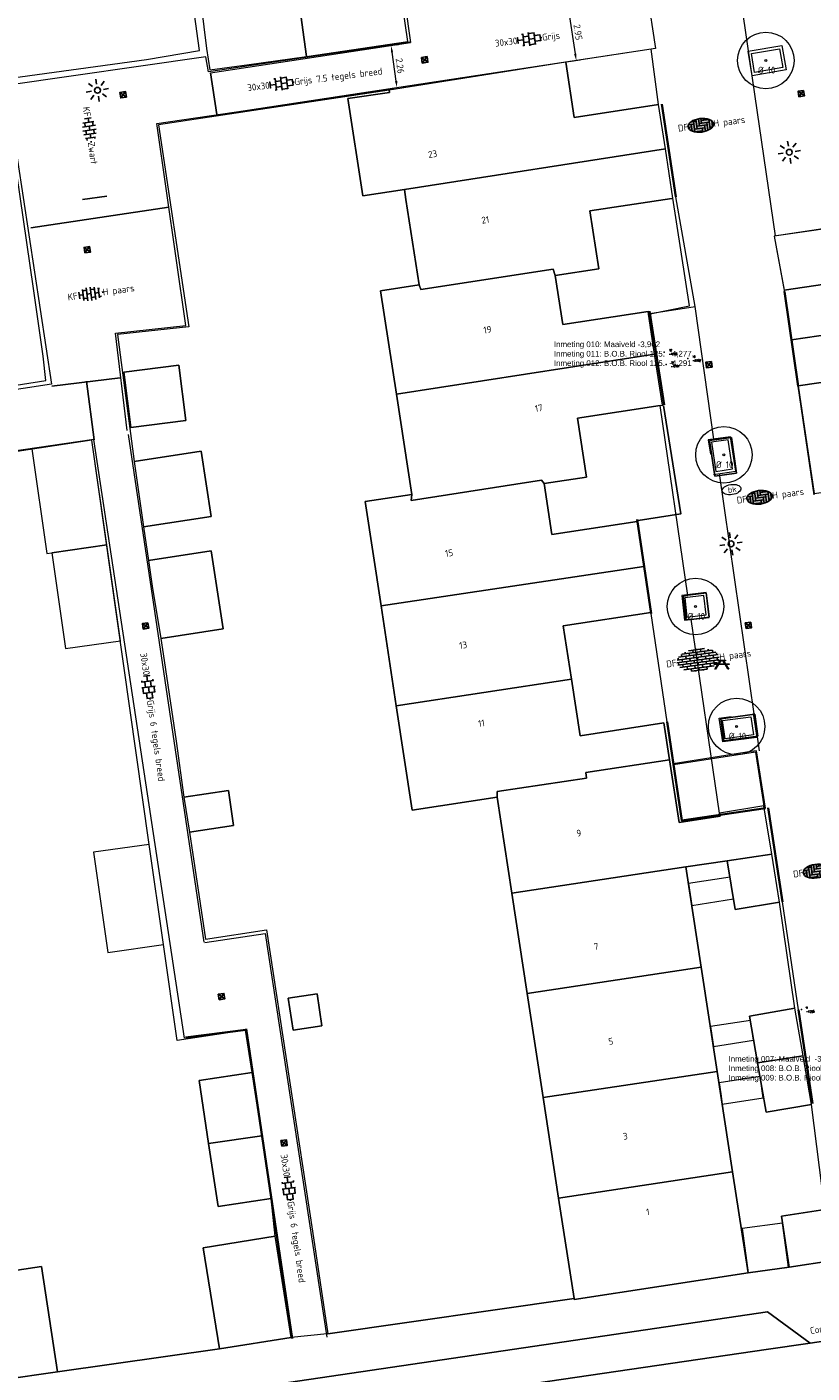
# Model space of a CAD drawing. Header units: metres. Extents: x 102746 to 103541, y 468531 to 469408.
# Tile 64 of 87: x 103035 to 103076, y 469035 to 469107. Entities that reach past the tile are written whole.
import ezdxf
from ezdxf.enums import TextEntityAlignment as Align

# ---------------------------------------------------------------- set-up
doc = ezdxf.new("R2010")
doc.units = ezdxf.units.M
doc.linetypes.add('VH-OPSLUITBAND_60X200', pattern=[12, 6, -2, 2, -2])
doc.linetypes.add('VH-TROTTOIRBAND_130-150', pattern=[15, 5, -2, 2, -2, 2, -2])
doc.layers.get('0').update_dxf_attribs({"lineweight": 25})
for name, color, linetype, lineweight in [('B-RO-GR-BOOM-G', 90, 'Continuous', 13), ('B-RO-GR-BOOM_BOOM_10 CM-S', 90, 'Continuous', 25), ('B-RO-IE-MEUBILAIR_WEGMEUBILAIR-S', 7, 'Continuous', 25), ('B-RO-IE-TERREINAFSCHEIDING_KUNSTMATIG_SCHUTTING-G', 90, 'IE-TERREINAFSCHEIDING-KUNSTMATIG-DICHT', 18), ('B-RO-KL-WATER-S', 170, 'Continuous', 25), ('B-RO-OG-BEBOUWING-G', 7, 'Continuous', 35), ('B-RO-OG-BGT-G', 253, 'Continuous', 13), ('B-RO-RI-HWA_KOLK-S', 150, 'Continuous', 25), ('B-RO-VH-KANTOPSLUITING_ACHTERKANTBAND-G', 253, 'Continuous', 18), ('B-RO-VH-KANTOPSLUITING_OPSLUITBAND_60X200-G', 150, 'VH-OPSLUITBAND_60X200', 18), ('B-RO-VH-KANTOPSLUITING_TROTTOIRBAND_130 150-G', 84, 'VH-TROTTOIRBAND_130-150', 18), ('B-RO-VH-VERHARDING-G', 252, 'Continuous', 18), ('B-RO-VH-VERHARDING_BETONSTRAATSTEEN-S', 252, 'Continuous', 25), ('B-RO-VH-VERHARDING_TEGEL_BETON-S', 252, 'Continuous', 25), ('CALQUE_PTTOPO_ALT', 7, 'Continuous', 0), ('CALQUE_PTTOPO_MAT', 7, 'Continuous', 0), ('PTTOPO', 7, 'Continuous', 0), ('X-XX-AL-M', 7, 'Continuous', 18), ('X-XX-AL-T18', 7, 'Continuous', 18)]:
    doc.layers.add(name, color=color, linetype=linetype, lineweight=lineweight)
doc.layers.add('Punten', color=7, linetype='Continuous')
doc.styles.add('ARIAL', font='arial.ttf')
doc.styles.add('NLCS-ISO', font='txt')
doc.styles.add('NLCS-ISO-M200-T18', font='txt', dxfattribs={"height": 0.36})
doc.styles.add('Style-STANDARD', font='STANDARD.shx')
doc.linetypes.add('IE-TERREINAFSCHEIDING-KUNSTMATIG-DICHT', pattern='A,8,-1,[82,NLCS.shx,S=0.75,R=90,X=0,Y=0],-1', length=10)
doc.dimstyles.new('NLCS-M200-T18-PIJL_L2_H1', dxfattribs={"dimscale": 0.2, "dimtxt": 2.5, "dimasz": 1.8, "dimexe": 2, "dimexo": 2, "dimgap": 0.7, "dimtad": 1, "dimzin": 0, "dimdsep": 46, "dimtxsty": 'NLCS-ISO-M200-T18', "dimcen": 0, "dimdle": 2, "dimclrd": 256, "dimclre": 256, "dimclrt": 256, "dimadec": 1, "dimazin": 0, "dimtfac": 1, "dimtdec": 3, "dimtofl": 0, "dimtmove": 0, "dimatfit": 3, "dimfxl": 2, "dimfxlon": 1, "dimtfillclr": 256, "dimtolj": 1, "dimtzin": 0, "dimlwd": -1, "dimlwe": -1, "dimarcsym": 0})

# ---------------------------------------------------------------- blocks, each defined once
blk = doc.blocks.new('SIE-WEG_PICKNICKTAFEL-SO')
at = {"color": 0, "linetype": 'ByBlock', "lineweight": 18}
for points in [[(-0.89, -0.2), (-1.64, -1.4), (-1.88, -1.4), (-1.12, -0.2), (-2, -0.2), (-2, 0), (-1, 0), (-0.5, 0.8), (-1, 0.8), (-1, 1), (1, 1), (1, 0.8), (0.5, 0.8), (1, 0), (2, 0), (2, -0.2), (1.12, -0.2), (1.88, -1.4), (1.64, -1.4), (0.89, -0.2)], [(-0.76, 0), (0.76, 0), (0.26, 0.8), (-0.26, 0.8)]]:
    blk.add_lwpolyline(points, close=True, dxfattribs=at)
blk = doc.blocks.new('B-SIE-WEG_LICHTMAST_SPOT-SO')
for p, q in [((-3, 0), (-1.62, 0)), ((-2.12, 2.12), (-1.15, 1.15)), ((0, 1.62), (0, 3)), ((1.15, 1.15), (2.12, 2.12)), ((-2.12, -2.12), (-1.15, -1.15)), ((0, -3), (0, -1.62)), ((1.15, -1.15), (2.12, -2.12)), ((1.62, 0), (3, 0))]:
    blk.add_line(p, q)
blk.add_circle((0, 0), 0.77)
at = {"style": 'NLCS-ISO'}
blk.add_attdef('TYPE', text='', height=1.8, dxfattribs=at).set_placement((0, 3), align=Align.BOTTOM_CENTER)
blk = doc.blocks.new('B-SRI-KOLK_STRAAT_300X300-SO')
for p, q in [((-0.75, 0), (0.75, 1.5)), ((0.75, 0), (-0.75, 1.5))]:
    blk.add_line(p, q)
at = {"flags": 128}
blk.add_lwpolyline([(-0.75, 0), (0.75, 0), (0.75, 1.5), (-0.75, 1.5)], close=True, dxfattribs=at)
blk = doc.blocks.new('SVH-TEGEL_300X300_DUN_HALFST_KL-SO')
for p, q in [((-3.08, 0.75), (-3, 0.75)), ((-3, -0.83), (-3, 0.83)), ((-3, 0), (-1.5, 0)), ((-1.84, 1.5), (-1.5, 1.5)), ((-1.5, -1.6), (-1.5, 1.6)), ((-1.5, 0.75), (0, 0.75)), ((0, -1.78), (0, 1.78)), ((0, 1.5), (1.5, 1.5)), ((0, 0), (1.5, 0)), ((1.5, -1.6), (1.5, 1.6)), ((1.5, 0.75), (3, 0.75)), ((3, -0.83), (3, 0.83)), ((3, 0), (3.39, 0)), ((-3.08, -0.75), (-3, -0.75)), ((-1.84, -1.5), (-1.5, -1.5)), ((-1.5, -0.75), (0, -0.75)), ((0, -1.5), (1.5, -1.5)), ((1.5, -0.75), (3, -0.75))]:
    blk.add_line(p, q)
at = {"style": 'NLCS-ISO'}
blk.add_attdef('FORMAAT', text='', height=1.8, dxfattribs=at).set_placement((-3.18, 0), align=Align.MIDDLE_RIGHT)
blk.add_attdef('KLEUR', text='', height=1.8, dxfattribs=at).set_placement((3.49, 0), align=Align.MIDDLE_LEFT)
at = {"style": 'NLCS-ISO', "flags": 1}
blk.add_attdef('FUNCTIE', text='', height=1.8, dxfattribs=at).set_placement((0.12, -3.58), align=Align.MIDDLE_CENTER)
blk = doc.blocks.new('*D249')
at = {"layer": 'Defpoints', "color": 0, "transparency": 16777216}
for p in [(103067.663, 469108.556, -3.903), (103068.106, 469105.639, -3.903), (103063.903, 469105.001)]:
    blk.add_point(p, dxfattribs=at)
at = {"layer": 'X-XX-AL-M', "transparency": 16777216}
for p, q in [((103063.671, 469107.95), (103063.065, 469107.858)), ((103063.514, 469107.562), (103063.849, 469105.357)), ((103064.113, 469105.033), (103063.507, 469104.941))]:
    blk.add_line(p, q, dxfattribs=at)
for points in [[(103063.574, 469107.571), (103063.455, 469107.553), (103063.46, 469107.918)], [(103063.908, 469105.366), (103063.789, 469105.348), (103063.903, 469105.001)]]:
    blk.add_solid(points, dxfattribs=at)
at = {"layer": 'X-XX-AL-M', "transparency": 16777216, "insert": (103063.998, 469106.508), "char_height": 0.36, "attachment_point": 5, "rotation": 278.62664, "style": 'NLCS-ISO-M200-T18'}
blk.add_mtext('\\A1;2.95', dxfattribs=at)
blk = doc.blocks.new('*D251')
at = {"layer": 'Defpoints', "color": 0, "transparency": 16777216}
for p in [(103053.878, 469105.771, -3.966), (103054.072, 469105.799), (103054.196, 469103.529, -3.903)]:
    blk.add_point(p, dxfattribs=at)
at = {"layer": 'X-XX-AL-M', "transparency": 16777216}
for p, q in [((103054.35, 469105.838), (103054.468, 469105.855)), ((103054.339, 469103.913), (103054.123, 469105.442)), ((103054.666, 469103.595), (103054.786, 469103.612))]:
    blk.add_line(p, q, dxfattribs=at)
for points in [[(103054.182, 469105.451), (103054.063, 469105.434), (103054.072, 469105.799)], [(103054.399, 469103.921), (103054.28, 469103.904), (103054.39, 469103.556)]]:
    blk.add_solid(points, dxfattribs=at)
at = {"layer": 'X-XX-AL-M', "transparency": 16777216, "insert": (103054.548, 469104.722), "char_height": 0.36, "attachment_point": 5, "rotation": 278.06801, "style": 'NLCS-ISO-M200-T18'}
blk.add_mtext('\\A1;2.26', dxfattribs=at)
blk = doc.blocks.new('SVH-BSS_KEIFORMAAT_HALFST_KL-SO')
for p, q in [((-3.15, -1), (-3.15, 0.83)), ((-3.15, 0), (-2.1, 0)), ((-2.1, -1.59), (-2.1, 1.42)), ((-2.1, 1.05), (-1.05, 1.05)), ((-1.05, -1.83), (-1.05, 1.66)), ((-1.05, 0), (0, 0)), ((0, -1.88), (0, 1.71)), ((0, 1.05), (1.05, 1.05)), ((1.05, -1.75), (1.05, 1.58)), ((1.05, 0), (2.1, 0)), ((2.1, -1.4), (2.1, 1.22)), ((2.1, 1.05), (2.41, 1.05)), ((3.15, -0.26), (3.15, 0.09)), ((3.15, 0), (3.16, 0)), ((-2.1, -1.05), (-1.05, -1.05)), ((0, -1.05), (1.05, -1.05)), ((2.1, -1.05), (2.64, -1.05))]:
    blk.add_line(p, q)
at = {"style": 'NLCS-ISO'}
blk.add_attdef('FORMAAT', text='', height=1.8, dxfattribs=at).set_placement((-3.62, -0.09), align=Align.MIDDLE_RIGHT)
blk.add_attdef('KLEUR', text='', height=1.8, dxfattribs=at).set_placement((3.17, -0.09), align=Align.MIDDLE_LEFT)
at = {"style": 'NLCS-ISO', "flags": 1}
blk.add_attdef('FUNCTIE', text='', height=1.8, dxfattribs=at).set_placement((0.12, -3.58), align=Align.MIDDLE_CENTER)
blk = doc.blocks.new('SGR-BOOM 10')
at = {"layer": 'B-RO-GR-BOOM-G'}
for radius in [1.5, 0.05]:
    blk.add_circle((0.001, 0), radius, dxfattribs=at)
at = {"layer": 'X-XX-AL-T18', "insert": (-0.417, -0.337), "char_height": 0.36, "attachment_point": 1, "style": 'NLCS-ISO-M200-T18'}
blk.add_mtext_dynamic_manual_height_columns('%%C 10', width=1.83388, gutter_width=1.8, heights=[0], dxfattribs=at)
blk = doc.blocks.new('SVH-BSS_DIKFORMAAT_ELLEBOOG_KL-SO')
h = blk.add_hatch(color=254)
edge = h.paths.add_edge_path()
edge.add_ellipse((1.09, 0.12), major_axis=(3.39, 0), ratio=0.533267, start_angle=0, end_angle=360)
for p, q in [((-2.3, 0), (-1.38, 0)), ((-2.13, 0.69), (-0.69, 0.69)), ((-1.38, 0.69), (-1.38, -1.12)), ((-1.35, 1.38), (0, 1.38)), ((-0.69, 1.38), (-0.69, -1.38)), ((0, 1.84), (0, -0.69)), ((0, 0), (2.76, 0)), ((0.69, 1.92), (0.69, 0)), ((0.69, 0.69), (3.45, 0.69)), ((1.38, 1.93), (1.38, 0.69)), ((1.38, 1.38), (3.54, 1.38)), ((2.07, 1.86), (2.07, 1.38)), ((2.76, 0.69), (2.76, -1.45)), ((3.45, 1.38), (3.45, -1.18)), ((4.14, 0.92), (4.14, -0.69)), ((4.14, 0), (4.48, 0)), ((-2.07, 0), (-2.07, -0.54)), ((-0.8, -1.38), (1.38, -1.38)), ((-0.69, -0.69), (2.07, -0.69)), ((0.69, -1.38), (0.69, -1.67)), ((1.38, -0.69), (1.38, -1.68)), ((2.07, 0), (2.07, -1.61)), ((2.76, -1.38), (2.98, -1.38)), ((3.45, -0.69), (4.12, -0.69))]:
    blk.add_line(p, q)
blk.add_ellipse((1.09, 0.12), major_axis=(3.39, 0), ratio=0.533267)
at = {"style": 'NLCS-ISO'}
blk.add_attdef('FORMAAT', text='', height=1.8, dxfattribs=at).set_placement((-2.3, 0.12), align=Align.MIDDLE_RIGHT)
blk.add_attdef('KLEUR', text='', height=1.8, dxfattribs=at).set_placement((4.49, 0.12), align=Align.MIDDLE_LEFT)
at = {"style": 'NLCS-ISO', "flags": 1}
blk.add_attdef('FUNCTIE', text='', height=1.8, dxfattribs=at).set_placement((0.12, -3.58), align=Align.MIDDLE_CENTER)
blk = doc.blocks.new('SKL-WATER_BRANDKRAAN_BRANDPUT-SO')
at = {"color": 0, "linetype": 'ByBlock', "lineweight": 18}
blk.add_ellipse((0, 0), major_axis=(2.5, 0), ratio=0.54, dxfattribs=at)
at = {"color": 0, "linetype": 'ByBlock', "lineweight": 18, "style": 'NLCS-ISO'}
blk.add_text('bk', height=1.5, dxfattribs=at).set_placement((0.16, 0), align=Align.MIDDLE_CENTER)
blk = doc.blocks.new('SVH-BSS_DIKFORMAAT_HALFST-SO')
for p, q in [((5.5, 0.69), (-5.5, 0.69)), ((-5.17, 0.69), (-5.17, 1.2)), ((-5.17, -0.69), (-5.17, 0)), ((5.01, 1.38), (-5.01, 1.38)), ((-4.14, 1.38), (-4.14, 2.03)), ((-4.14, 0), (-4.14, 0.69)), ((4.06, 2.07), (-4.06, 2.07)), ((-3.1, 2.07), (-3.1, 2.49)), ((-3.1, 0.69), (-3.1, 1.38)), ((2.1, 2.76), (-2.1, 2.76)), ((-2.07, 2.76), (-2.07, 2.77)), ((-2.07, 1.38), (-2.07, 2.07)), ((-2.07, 0), (-2.07, 0.69)), ((-1.03, 2.07), (-1.03, 2.76)), ((-1.03, 0.69), (-1.03, 1.38)), ((-1.03, -0.69), (-1.03, 0)), ((0, 2.76), (0, 2.97)), ((0, 1.38), (0, 2.07)), ((0, 0), (0, 0.69)), ((1.03, 2.07), (1.03, 2.76)), ((1.03, 0.69), (1.03, 1.38)), ((1.03, -0.69), (1.03, 0)), ((2.07, 2.76), (2.07, 2.77)), ((2.07, 1.38), (2.07, 2.07)), ((2.07, 0), (2.07, 0.69)), ((3.1, 2.07), (3.1, 2.49)), ((3.1, 0.69), (3.1, 1.38)), ((4.14, 1.38), (4.14, 2.03)), ((4.14, 0), (4.14, 0.69)), ((5.17, 0.69), (5.17, 1.2)), ((5.66, 0), (-5.66, 0)), ((5.5, -0.69), (-5.5, -0.69)), ((5.01, -1.38), (-5.01, -1.38)), ((-4.14, -1.38), (-4.14, -0.69)), ((4.06, -2.07), (-4.06, -2.07)), ((-3.1, -0.69), (-3.1, 0)), ((-3.1, -2.07), (-3.1, -1.38)), ((2.1, -2.76), (-2.1, -2.76)), ((-2.07, -1.38), (-2.07, -0.69)), ((-2.07, -2.76), (-2.07, -2.07)), ((-1.03, -2.07), (-1.03, -1.38)), ((-1.03, -2.92), (-1.03, -2.76)), ((0, -1.38), (0, -0.69)), ((0, -2.76), (0, -2.07)), ((1.03, -2.07), (1.03, -1.38)), ((1.03, -2.92), (1.03, -2.76)), ((2.07, -1.38), (2.07, -0.69)), ((2.07, -2.76), (2.07, -2.07)), ((3.1, -0.69), (3.1, 0)), ((3.1, -2.07), (3.1, -1.38)), ((4.14, -1.38), (4.14, -0.69)), ((5.17, -0.69), (5.17, 0))]:
    blk.add_line(p, q)
at = {"style": 'NLCS-ISO'}
blk.add_attdef('FORMAAT', text='', height=1.8, dxfattribs=at).set_placement((-5.76, 0), align=Align.MIDDLE_RIGHT)
blk.add_attdef('KLEUR', text='', height=1.8, dxfattribs=at).set_placement((5.76, 0), align=Align.MIDDLE_LEFT)
at = {"style": 'NLCS-ISO', "flags": 1}
blk.add_attdef('FUNCTIE', text='', height=1.8, dxfattribs=at).set_placement((0.12, -3.58), align=Align.MIDDLE_CENTER)
blk = doc.blocks.new('PTTOPO')
at = {"layer": 'PTTOPO'}
blk.add_point((0, 0), dxfattribs=at)
at = {"layer": 'CALQUE_PTTOPO_ALT', "style": 'Style-STANDARD', "width": 0.8}
blk.add_attdef('ALT', text='', height=0.1, dxfattribs=at).set_placement((0.25, -0.1), align=Align.MIDDLE_LEFT)
at = {"layer": 'CALQUE_PTTOPO_MAT', "style": 'Style-STANDARD', "width": 0.8}
blk.add_attdef('MAT', text='', height=0.1, dxfattribs=at).set_placement((0.25, 0.1), align=Align.MIDDLE_LEFT)

msp = doc.modelspace()

# ---------------------------------------------------------------- linework, layer by layer
at = {"layer": 'B-RO-IE-TERREINAFSCHEIDING_KUNSTMATIG_SCHUTTING-G', "linetype": 'Continuous'}
for points, elevation in [([(103055.07, 469105.98), (103044.373, 469104.404), (103044.235, 469105.206), (103033.637, 469103.676), (103036.032, 469087.833), (103030.228, 469086.952), (103025.623, 469086.239), (103021.384, 469085.652)], -3.951), ([(103040.055, 469085.377), (103039.445, 469090.531), (103043.174, 469090.944), (103041.633, 469101.662), (103054.197, 469103.513)], -3.957), ([(103043.1, 469053.128), (103038.294, 469084.887), (103026.283, 469083.144)], -3.911), ([(103044.154, 469058.219), (103040.128, 469085.166)], -3.957), ([(103044.177, 469058.208), (103047.391, 469058.675), (103050.667, 469037.259)], -3.974)]:
    msp.add_lwpolyline(points, dxfattribs=dict(at, elevation=elevation))
at = {"layer": 'B-RO-OG-BEBOUWING-G', "linetype": 'Continuous'}
for points, elevation in [([(103069.194, 469097.781), (103068.448, 469102.689)], -3.936), ([(103074.955, 469092.752), (103075.696, 469087.73)], -3.865), ([(103067.135, 469080.652), (103067.877, 469075.659)], -3.289), ([(103068.732, 469069.908), (103069.509, 469064.684), (103073.955, 469065.34)], -3.289), ([(103074.849, 469060.354), (103074.104, 469065.35)], -3.797), ([(103076.443, 469049.656), (103075.701, 469054.637)], -3.797), ([(103046.352, 469053.568), (103043.153, 469053.154)], -3.93), ([(103048.828, 469037.187), (103046.38, 469053.63)], -3.752)]:
    msp.add_lwpolyline(points, dxfattribs=dict(at, elevation=elevation))
at = {"layer": 'B-RO-OG-BEBOUWING-G', "elevation": -3.876, "flags": 128}
msp.add_lwpolyline([(103068.567, 469086.736), (103067.798, 469091.698)], dxfattribs=at)
at = {"layer": 'B-RO-OG-BGT-G', "color": 252, "flags": 128}
for points in [[(103017.992, 469106.989), (103018.734, 469102.044), (103019.564, 469096.517), (103020.349, 469091.291), (103021.182, 469085.741), (103035.741, 469088.02), (103035.59, 469089.315), (103035.093, 469092.917), (103033.466, 469104.018), (103041.08, 469105.057), (103043.895, 469105.53), (103043.437, 469108.904), (103046.276, 469109.286), (103046.454, 469107.963), (103049.155, 469108.33), (103049.576, 469105.228), (103054.956, 469106.011), (103053.031, 469119.279), (103047.579, 469118.437), (103042.156, 469117.6), (103036.835, 469116.778), (103031.612, 469115.972), (103026.395, 469115.167)], [(103032.55, 469040.568), (103035.516, 469041.017), (103036.365, 469035.411), (103044.958, 469036.632), (103044.096, 469042), (103047.909, 469042.612), (103047.697, 469044.618), (103044.883, 469044.197), (103044.383, 469047.539), (103043.883, 469050.881), (103046.698, 469051.302), (103046.334, 469053.55), (103042.717, 469053.006), (103041.992, 469058.096), (103041.235, 469063.41), (103038.18, 469084.861), (103026.045, 469083.024)], [(103025.936, 469031.507), (103074.065, 469038.598), (103076.33, 469036.945), (103081.992, 469037.784), (103081.35, 469041.818), (103081.006, 469041.761), (103077.53, 469041.33), (103075.22, 469040.972), (103073.034, 469040.677), (103063.794, 469039.26), (103063.786, 469039.311), (103050.706, 469037.433), (103050.681, 469037.429), (103048.771, 469037.245), (103044.958, 469036.632), (103036.365, 469035.411), (103033.395, 469034.989)], [(103087.314, 469038.572), (103086.668, 469038.476), (103081.992, 469037.784), (103076.33, 469036.945), (103073.983, 469036.598), (103026.191, 469029.623), (103023.233, 469029.191), (103023.082, 469029.171), (103023.899, 469023.574), (103024.442, 469023.637), (103046.755, 469026.93), (103081.431, 469032.048), (103081.731, 469032.001), (103082.017, 469031.879), (103083.74, 469030.614), (103084.019, 469030.484), (103084.193, 469030.446), (103084.523, 469030.405)]]:
    msp.add_lwpolyline(points, dxfattribs=at)
for points in [[(103046.276, 469109.286), (103043.864, 469108.962), (103044.266, 469105.642), (103044.452, 469104.517), (103046.529, 469104.799), (103049.578, 469105.213), (103049.576, 469105.228), (103049.155, 469108.33), (103046.454, 469107.963)], [(103067.88, 469105.605), (103063.352, 469104.918), (103063.802, 469101.985), (103068.278, 469102.672)], [(103063.352, 469104.918), (103053.976, 469103.432), (103053.994, 469103.309), (103051.777, 469102.994), (103052.575, 469097.828), (103054.783, 469098.169), (103068.64, 469100.315), (103068.278, 469102.672), (103063.802, 469101.985)], [(103054.35, 469070.767), (103053.538, 469076.06), (103052.688, 469081.598), (103055.177, 469081.98), (103054.359, 469087.306), (103053.519, 469092.781), (103055.561, 469093.095), (103054.864, 469097.639), (103054.783, 469098.169), (103052.575, 469097.828), (103051.777, 469102.994), (103053.994, 469103.309), (103053.975, 469103.431), (103041.72, 469101.598), (103043.329, 469090.867), (103039.551, 469090.459), (103040.429, 469083.73), (103043.98, 469084.276), (103044.513, 469080.809), (103040.932, 469080.259), (103041.189, 469078.482), (103044.517, 469078.994), (103045.155, 469074.846), (103041.85, 469074.338), (103041.978, 469073.513), (103042.667, 469068.89), (103043.066, 469065.918), (103045.434, 469066.27), (103045.71, 469064.412), (103043.361, 469064.062), (103044.219, 469058.381), (103047.449, 469058.88), (103049.895, 469042.883), (103050.706, 469037.433), (103063.786, 469039.311), (103062.968, 469044.644), (103062.15, 469049.972), (103061.303, 469055.493), (103060.486, 469060.818), (103059.703, 469065.918), (103055.2, 469065.227)], [(103069.041, 469097.701), (103068.64, 469100.315), (103054.783, 469098.169), (103054.864, 469097.639), (103055.561, 469093.095), (103055.659, 469092.854), (103062.688, 469093.943), (103062.794, 469093.601), (103065.099, 469093.955), (103064.629, 469097.024), (103068.987, 469097.693)], [(103062.794, 469093.601), (103063.195, 469090.992), (103067.72, 469091.686), (103067.743, 469091.539), (103069.914, 469091.985), (103069.041, 469097.701), (103068.987, 469097.693), (103064.629, 469097.024), (103065.099, 469093.955)], [(103078.999, 469096.371), (103074.411, 469095.68), (103074.949, 469092.812), (103077.114, 469093.14), (103077.253, 469092.218), (103077.514, 469090.495), (103077.776, 469088.762), (103077.881, 469088.066), (103075.694, 469087.743), (103076.537, 469082.028), (103080.962, 469082.659), (103080.56, 469085.467), (103080.04, 469089.104), (103079.792, 469090.834), (103079.544, 469092.564)], [(103067.743, 469091.539), (103067.72, 469091.686), (103063.195, 469090.992), (103062.794, 469093.601), (103062.688, 469093.943), (103055.659, 469092.854), (103055.561, 469093.095), (103053.519, 469092.781), (103054.359, 469087.306), (103068.067, 469089.429)], [(103074.949, 469092.812), (103075.333, 469090.193), (103077.514, 469090.495), (103077.253, 469092.218), (103077.114, 469093.14)], [(103075.333, 469090.193), (103075.694, 469087.743), (103077.881, 469088.066), (103077.776, 469088.762), (103077.514, 469090.495)], [(103062.194, 469082.557), (103064.448, 469082.903), (103063.97, 469086.022), (103068.355, 469086.694), (103068.483, 469086.714), (103068.067, 469089.429), (103054.359, 469087.306), (103055.177, 469081.98), (103055.132, 469081.666), (103062.06, 469082.74)], [(103039.876, 469088.466), (103042.8, 469088.838), (103043.173, 469085.904), (103040.249, 469085.532)], [(103043.173, 469085.904), (103042.8, 469088.838), (103039.876, 469088.466), (103040.249, 469085.532)], [(103070.011, 469075.354), (103069.746, 469075.32), (103069.584, 469076.578), (103069.828, 469076.61), (103068.355, 469086.694), (103063.97, 469086.022), (103064.448, 469082.903), (103062.194, 469082.557), (103062.61, 469079.846), (103067.135, 469080.54), (103067.499, 469078.164), (103067.874, 469075.719), (103063.214, 469075.004), (103063.649, 469072.169), (103064.109, 469069.174), (103068.557, 469069.857), (103068.856, 469067.902), (103069.366, 469064.576), (103071.54, 469064.91), (103071.514, 469065.067)], [(103036.061, 469078.885), (103038.972, 469079.3), (103038.18, 469084.861), (103035.003, 469084.398), (103035.792, 469078.847)], [(103071.262, 469082.95), (103072.418, 469083.117), (103072.145, 469085.008), (103070.989, 469084.841)], [(103071.262, 469082.95), (103070.989, 469084.841), (103072.145, 469085.008), (103072.418, 469083.117)], [(103071.262, 469082.95), (103072.418, 469083.117), (103072.145, 469085.008), (103070.989, 469084.841)], [(103040.932, 469080.259), (103044.513, 469080.809), (103043.98, 469084.276), (103040.429, 469083.73)], [(103067.499, 469078.164), (103067.135, 469080.54), (103062.61, 469079.846), (103062.194, 469082.557), (103062.06, 469082.74), (103055.132, 469081.666), (103055.177, 469081.98), (103052.688, 469081.598), (103053.538, 469076.06)], [(103039.696, 469074.213), (103038.972, 469079.3), (103036.061, 469078.885), (103036.785, 469073.798)], [(103041.85, 469074.338), (103045.155, 469074.846), (103044.517, 469078.994), (103041.189, 469078.482), (103041.392, 469077.121)], [(103063.649, 469072.169), (103063.214, 469075.004), (103067.874, 469075.719), (103067.499, 469078.164), (103053.538, 469076.06), (103054.35, 469070.767)], [(103069.828, 469076.61), (103069.584, 469076.578), (103069.746, 469075.32), (103070.011, 469075.354), (103070.983, 469075.48), (103070.821, 469076.738)], [(103070.011, 469075.354), (103070.983, 469075.48), (103070.821, 469076.738), (103069.828, 469076.61), (103069.584, 469076.578), (103069.746, 469075.32)], [(103059.703, 469065.918), (103059.703, 469066.218), (103064.455, 469066.917), (103064.409, 469067.219), (103068.856, 469067.902), (103068.557, 469069.857), (103064.109, 469069.174), (103063.649, 469072.169), (103054.35, 469070.767), (103055.2, 469065.227)], [(103071.576, 469070.064), (103071.741, 469068.896), (103073.553, 469069.153), (103073.388, 469070.32)], [(103071.576, 469070.064), (103073.388, 469070.32), (103073.553, 469069.153), (103071.741, 469068.896)], [(103071.576, 469070.064), (103071.741, 469068.896), (103073.553, 469069.153), (103073.388, 469070.32)], [(103064.409, 469067.219), (103064.455, 469066.917), (103059.703, 469066.218), (103059.703, 469065.918), (103060.486, 469060.818), (103069.729, 469062.211), (103071.927, 469062.542), (103074.288, 469062.898), (103073.87, 469065.452), (103071.514, 469065.067), (103071.54, 469064.91), (103069.366, 469064.576), (103068.856, 469067.902)], [(103043.361, 469064.062), (103045.71, 469064.412), (103045.434, 469066.27), (103043.066, 469065.918), (103043.361, 469064.062)], [(103041.235, 469063.41), (103038.275, 469062.988), (103039.032, 469057.674), (103041.992, 469058.096)], [(103074.706, 469060.338), (103074.288, 469062.898), (103071.927, 469062.542), (103072.35, 469059.953)], [(103060.486, 469060.818), (103061.303, 469055.493), (103070.546, 469056.887), (103069.729, 469062.211)], [(103073.538, 469051.818), (103073.112, 469054.302), (103075.514, 469054.715), (103074.706, 469060.338), (103072.35, 469059.953), (103071.927, 469062.542), (103069.729, 469062.211), (103070.546, 469056.887), (103071.394, 469051.365), (103072.211, 469046.037), (103073.034, 469040.677), (103075.22, 469040.972), (103074.8, 469043.683), (103077.11, 469044.041), (103076.391, 469049.606), (103073.989, 469049.193)], [(103069.864, 469061.329), (103070.042, 469060.172), (103072.259, 469060.512), (103072.081, 469061.669), (103072.07, 469061.667)], [(103062.15, 469049.972), (103071.394, 469051.365), (103070.546, 469056.887), (103061.303, 469055.493)], [(103048.87, 469053.546), (103048.609, 469055.243), (103050.141, 469055.479), (103050.402, 469053.781)], [(103048.609, 469055.243), (103048.87, 469053.546), (103050.402, 469053.781), (103050.141, 469055.479)], [(103073.538, 469051.818), (103075.947, 469052.191), (103075.514, 469054.715), (103073.112, 469054.302)], [(103071.19, 469052.692), (103073.313, 469053.018), (103073.153, 469054.065), (103071.029, 469053.739)], [(103073.538, 469051.818), (103073.989, 469049.193), (103076.391, 469049.606), (103075.947, 469052.191)], [(103044.383, 469047.539), (103047.201, 469047.936), (103046.698, 469051.302), (103043.883, 469050.881)], [(103072.211, 469046.037), (103071.394, 469051.365), (103062.15, 469049.972), (103062.968, 469044.644)], [(103071.661, 469049.626), (103073.836, 469049.96), (103073.664, 469051.085), (103071.488, 469050.751), (103071.578, 469050.166)], [(103047.697, 469044.618), (103047.201, 469047.936), (103044.383, 469047.539), (103044.883, 469044.197)], [(103072.211, 469046.037), (103062.968, 469044.644), (103063.786, 469039.311), (103063.794, 469039.26), (103073.034, 469040.677)], [(103075.22, 469040.972), (103077.53, 469041.33), (103077.11, 469044.041), (103074.8, 469043.683)], [(103073.034, 469040.677), (103075.174, 469040.966), (103074.858, 469043.306), (103072.718, 469043.017)], [(103047.909, 469042.612), (103044.096, 469042), (103044.958, 469036.632), (103048.771, 469037.245)], [(103024.073, 469033.577), (103033.395, 469034.989), (103036.365, 469035.411), (103035.516, 469041.017), (103032.55, 469040.568), (103032.567, 469040.452), (103021.007, 469038.809), (103021.275, 469037.039), (103023.498, 469037.375)], [(103026.191, 469029.623), (103073.983, 469036.598), (103076.33, 469036.945), (103074.065, 469038.598), (103025.936, 469031.507)]]:
    msp.add_lwpolyline(points, close=True, dxfattribs=at)
at = {"layer": 'B-RO-VH-KANTOPSLUITING_ACHTERKANTBAND-G', "flags": 128}
for points, elevation in [([(103051.943, 469128.348), (103055.102, 469105.957)], -3.931), ([(103044.485, 469104.347), (103055.102, 469105.957)], -3.966), ([(103068.106, 469105.639), (103044.823, 469102.107)], -3.903)]:
    msp.add_lwpolyline(points, dxfattribs=dict(at, elevation=elevation))
at = {"layer": 'B-RO-VH-KANTOPSLUITING_ACHTERKANTBAND-G', "linetype": 'Continuous'}
for points, elevation in [([(103073.203, 469105.385), (103074.705, 469105.63), (103074.873, 469104.628), (103073.362, 469104.365)], -3.935), ([(103070.804, 469075.586), (103070.674, 469076.609), (103069.675, 469076.489), (103069.784, 469075.467)], -3.8)]:
    msp.add_lwpolyline(points, close=True, dxfattribs=dict(at, elevation=elevation))
at = {"layer": 'B-RO-VH-KANTOPSLUITING_ACHTERKANTBAND-G', "flags": 128}
for points, elevation in [([(103071.323, 469083.205), (103072.206, 469083.343), (103071.965, 469084.87), (103071.08, 469084.753)], -3.816), ([(103073.178, 469070.18), (103073.324, 469069.219), (103071.818, 469069.013), (103071.672, 469069.975)], -3.809)]:
    msp.add_lwpolyline(points, close=True, dxfattribs=dict(at, elevation=elevation))
at = {"layer": 'B-RO-VH-KANTOPSLUITING_ACHTERKANTBAND-G', "linetype": 'Continuous', "elevation": -3.787}
msp.add_lwpolyline([(103073.955, 469065.34), (103073.484, 469068.367), (103073.193, 469068.331), (103069.06, 469067.691)], dxfattribs=at)
at = {"layer": 'B-RO-VH-KANTOPSLUITING_OPSLUITBAND_60X200-G', "elevation": -3.787}
msp.add_lwpolyline([(103073.896, 469065.331), (103073.434, 469068.3), (103073.202, 469068.271), (103069.069, 469067.632)], dxfattribs=at)
at = {"layer": 'B-RO-VH-KANTOPSLUITING_TROTTOIRBAND_130 150-G'}
for points, elevation in [([(103073.032, 469105.509), (103074.829, 469105.802), (103075.045, 469104.505), (103073.238, 469104.191)], -3.935), ([(103070.972, 469075.454), (103070.804, 469076.776), (103069.511, 469076.62), (103069.65, 469075.301)], -3.8)]:
    msp.add_lwpolyline(points, close=True, dxfattribs=dict(at, elevation=elevation))
at = {"layer": 'B-RO-VH-KANTOPSLUITING_TROTTOIRBAND_130 150-G', "flags": 128}
for points, elevation in [([(103071.198, 469083.033), (103072.378, 469083.218), (103072.091, 469085.038), (103070.908, 469084.881)], -3.816), ([(103073.304, 469070.349), (103073.495, 469069.09), (103071.692, 469068.845), (103071.501, 469070.103)], -3.809)]:
    msp.add_lwpolyline(points, close=True, dxfattribs=dict(at, elevation=elevation))
at = {"layer": 'B-RO-VH-VERHARDING-G', "flags": 128}
for points, elevation in [([(103067.663, 469108.556), (103068.106, 469105.639)], -3.903), ([(103067.816, 469091.581), (103070.216, 469091.953), (103069.194, 469097.781)], -3.876), ([(103076.547, 469081.957), (103075.696, 469087.73)], -3.865), ([(103068.732, 469069.908), (103067.877, 469075.659)], -3.289), ([(103075.701, 469054.637), (103074.849, 469060.354)], -3.797)]:
    msp.add_lwpolyline(points, dxfattribs=dict(at, elevation=elevation))
at = {"layer": 'B-RO-VH-VERHARDING-G', "linetype": 'Continuous'}
for points, elevation in [([(103074.491, 469095.696), (103072.79, 469107.348)], -3.904), ([(103078.977, 469096.344), (103074.411, 469095.68), (103074.969, 469092.706)], -3.928), ([(103071.21, 469084.911), (103070.217, 469091.945)], -3.959), ([(103073.639, 469068.367), (103071.512, 469083.09)], -3.92)]:
    msp.add_lwpolyline(points, dxfattribs=dict(at, elevation=elevation))
at = {"layer": 'Punten', "linetype": 'Continuous'}
for points, elevation in [([(103044.479, 469104.359), (103044.817, 469102.147)], -3.947), ([(103037.685, 469097.634), (103038.973, 469097.814)], -3.974), ([(103034.946, 469096.12), (103042.263, 469097.231)], -3.874), ([(103036.051, 469087.721), (103039.69, 469088.176)], -3.996), ([(103037.901, 469087.984), (103038.315, 469084.885)], -3.976), ([(103067.187, 469080.595), (103069.467, 469080.955), (103068.534, 469086.708)], -3.815)]:
    msp.add_lwpolyline(points, dxfattribs=dict(at, elevation=elevation))

# ---------------------------------------------------------------- block references
at = {"layer": 'B-RO-GR-BOOM_BOOM_10 CM-S'}
for p in [(103073.974, 469105.013, -3.922), (103071.746, 469084.079, -3.791), (103070.239, 469076.031, -3.8), (103072.422, 469069.669, -3.782)]:
    msp.add_blockref('SGR-BOOM 10', p, dxfattribs=at)
at = {"layer": 'B-RO-IE-MEUBILAIR_WEGMEUBILAIR-S'}
for p, xscale, yscale, zscale, rotation in [((103038.483, 469103.427, -4.106), 0.1999999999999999, 0.1999999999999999, 0.1999999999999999, 98.76892509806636), ((103075.218, 469100.139, -4.028), 0.2, 0.2, 0.2, 188.3067110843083), ((103072.124, 469079.359, -3.924), 0.2, 0.2, 0.2, 8.390387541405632)]:
    msp.add_blockref('B-SIE-WEG_LICHTMAST_SPOT-SO', p, dxfattribs=dict(at, xscale=xscale, yscale=yscale, zscale=zscale, rotation=rotation))
at = {"layer": 'B-RO-KL-WATER-S', "xscale": 0.2, "yscale": 0.2, "zscale": 0.2, "rotation": 8.061845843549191}
msp.add_blockref('SKL-WATER_BRANDKRAAN_BRANDPUT-SO', (103072.153, 469082.238), dxfattribs=at)
at = {"layer": 'B-RO-OG-BGT-G', "color": 252, "xscale": 0.2, "yscale": 0.2, "zscale": 0.2}
msp.add_blockref('SIE-WEG_PICKNICKTAFEL-SO', (103071.633, 469072.989), dxfattribs=at)
at = {"layer": 'B-RO-RI-HWA_KOLK-S'}
for p, xscale, yscale, zscale, rotation in [((103055.707, 469105.019, -4.05), 0.2, 0.2, 0.2, 278.626637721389), ((103075.83, 469103.4, -4.139), 0.2, 0.2, 0.2, 188.3067110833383), ((103039.995, 469103.211, -4.099), 0.2, 0.2, 0.2, 98.21628845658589), ((103037.96, 469094.814, -4.014), 0.2, 0.2, 0.2, 8.181723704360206), ((103070.931, 469089.014, -3.997), 0.1999999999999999, 0.1999999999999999, 0.1999999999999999, 188.0337750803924), ((103041.013, 469075.153, -4.049), 0.2, 0.2, 0.2, 188.4965866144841), ((103073.027, 469075.185, -4), 0.1999999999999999, 0.1999999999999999, 0.1999999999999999, 188.0337750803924), ((103045.092, 469055.183, -3.97), 0.2, 0.2, 0.2, 8.697816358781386), ((103048.413, 469047.414, -3.981), 0.2, 0.2, 0.2, 8.697816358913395)]:
    msp.add_blockref('B-SRI-KOLK_STRAAT_300X300-SO', p, dxfattribs=dict(at, xscale=xscale, yscale=yscale, zscale=zscale, rotation=rotation))
at = {"layer": 'B-RO-VH-VERHARDING_BETONSTRAATSTEEN-S'}
for name, p, xscale, yscale, zscale, rotation, values in [('SVH-BSS_KEIFORMAAT_HALFST_KL-SO', (103038.073, 469101.316), 0.1999999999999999, 0.1999999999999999, 0.1999999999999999, 278.0217067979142, {'FORMAAT': 'KF', 'KLEUR': 'Zwart'}), ('SVH-BSS_DIKFORMAAT_ELLEBOOG_KL-SO', (103070.307, 469101.516), 0.2, 0.2, 0.2, 7.602599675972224, {'FORMAAT': 'DF', 'KLEUR': 'H paars'}), ('SVH-BSS_KEIFORMAAT_HALFST_KL-SO', (103038.135, 469092.639), 0.1999999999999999, 0.1999999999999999, 0.1999999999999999, 8.021706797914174, {'FORMAAT': 'KF', 'KLEUR': 'H paars'}), ('SVH-BSS_DIKFORMAAT_ELLEBOOG_KL-SO', (103073.426, 469081.775), 0.2, 0.2, 0.2, 7.602599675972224, {'FORMAAT': 'DF', 'KLEUR': 'H paars'}), ('SVH-BSS_DIKFORMAAT_HALFST-SO', (103070.368, 469073.196), 0.2, 0.2, 0.2, 7.574987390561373, {'FORMAAT': 'DF', 'KLEUR': 'H paars'}), ('SVH-BSS_DIKFORMAAT_ELLEBOOG_KL-SO', (103076.42, 469061.934), 0.2, 0.2, 0.2, 7.602599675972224, {'FORMAAT': 'DF', 'KLEUR': 'H paars'})]:
    msp.add_blockref(name, p, dxfattribs=dict(at, xscale=xscale, yscale=yscale, zscale=zscale, rotation=rotation)).add_auto_attribs(values)
at = {"layer": 'B-RO-VH-VERHARDING_TEGEL_BETON-S', "xscale": 0.2, "yscale": 0.2, "zscale": 0.2}
for p, rotation, values in [((103061.402, 469106.144), 7.177932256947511, {'FORMAAT': '30x30', 'KLEUR': 'Grijs '}), ((103048.251, 469103.78), 7.177932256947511, {'FORMAAT': '30x30', 'KLEUR': 'Grijs 7.5 tegels breed'}), ((103041.185, 469071.762), 278.1696887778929, {'FORMAAT': '30x30', 'KLEUR': 'Grijs 6 tegels breed'}), ((103048.639, 469045.158), 278.1696887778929, {'FORMAAT': '30x30', 'KLEUR': 'Grijs 6 tegels breed'})]:
    msp.add_blockref('SVH-TEGEL_300X300_DUN_HALFST_KL-SO', p, dxfattribs=dict(at, rotation=rotation)).add_auto_attribs(values)
at = {"layer": 'PTTOPO'}
for p, values in [((103068.579, 469089.536, -4.166), {'ALT': '-4.166', 'MAT': '12'}), ((103069.83, 469089.192, -3.962), {'ALT': '-3.962', 'MAT': '10'}), ((103068.686, 469088.884, -4.151), {'ALT': '-4.151', 'MAT': '11'}), ((103075.86, 469054.642, -4.225), {'ALT': '-4.225', 'MAT': '9'})]:
    msp.add_blockref('PTTOPO', p, dxfattribs=at).add_auto_attribs(values)

# ---------------------------------------------------------------- texts
at = {"char_height": 0.3, "attachment_point": 1, "style": 'ARIAL'}
for s, insert in [('Inmeting 010: Maaiveld -3,962^JInmeting 011: B.O.B. Riool 125.  -4,277^JInmeting 012: B.O.B. Riool 125.  -4,291^J', (103062.719, 469090.098)), ('Inmeting 007: Maaiveld  -3,874^JInmeting 008: B.O.B. Riool 125 -4,266^JInmeting 009: B.O.B. Riool 125 -4,350^J', (103071.992, 469052.179))]:
    msp.add_mtext(s, dxfattribs=dict(at, insert=insert))
at = {"layer": 'B-RO-OG-BGT-G', "color": 252, "style": 'NLCS-ISO-M200-T18'}
for s, rotation, p in [('23', 8.8, (103056.28, 469100.043)), ('21', 8.7, (103059.078, 469096.552)), ('19', 8.7, (103059.19, 469090.722)), ('17', 8.7, (103061.914, 469086.561)), ('15', 8.7, (103057.154, 469078.87)), ('13', 8.7, (103057.903, 469073.985)), ('11', 8.7, (103058.872, 469069.837)), ('9', 8.7, (103064.043, 469064.007)), ('7', 8.7, (103064.966, 469057.995)), ('5', 8.7, (103065.738, 469052.96)), ('3', 8.7, (103066.511, 469047.925)), ('1', 8.7, (103067.708, 469043.907))]:
    msp.add_text(s, height=0.36, rotation=rotation, dxfattribs=at).set_placement(p, align=Align.MIDDLE)
at = {"layer": 'X-XX-AL-T18', "insert": (103076.294, 469037.78), "char_height": 0.36, "attachment_point": 1, "rotation": 8.21429, "style": 'NLCS-ISO-M200-T18'}
msp.add_mtext_dynamic_manual_height_columns('Container opstelplaats.', width=5.33956, gutter_width=1.8, heights=[0], dxfattribs=at)

# ---------------------------------------------------------------- dimensions: what is measured, and where the dimension line sits
at = {"layer": 'X-XX-AL-M'}
for p1, p2, distance, picture, middle in [((103067.663, 469108.556, -3.903), (103068.106, 469105.639, -3.903), -4.251, '*D249', (103063.998, 469106.508)), ((103054.196, 469103.529, -3.903), (103053.878, 469105.771, -3.966), -0.196, '*D251', (103054.548, 469104.722))]:
    dim = msp.add_aligned_dim(p1=p1, p2=p2, distance=distance, dimstyle='NLCS-M200-T18-PIJL_L2_H1', dxfattribs=at)
    dim.commit()
    dim.dimension.update_dxf_attribs({"geometry": picture, "text_midpoint": middle})

doc.saveas('drawing.dxf')
